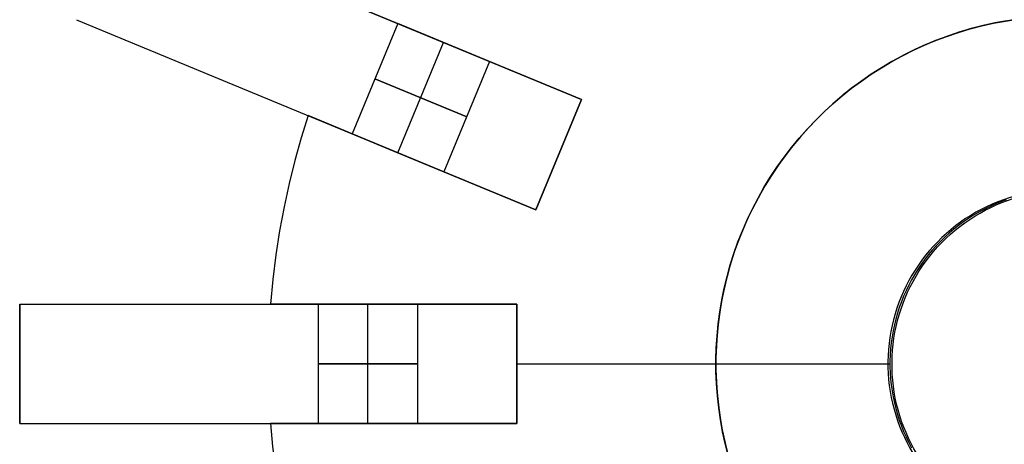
# Model space of a CAD drawing. Header units: millimetres. Extents: x 625 to 835, y -1439 to -1229.
# Tile 5 of 9: x 625 to 724, y -1343 to -1300. Entities that reach past the tile are written whole.
import ezdxf

# ---------------------------------------------------------------- set-up
doc = ezdxf.new("R2010")
doc.units = ezdxf.units.MM

msp = doc.modelspace()

# ---------------------------------------------------------------- linework, layer by layer
at = {"extrusion": (0.382683, 0.92388, 1.73087e-14)}
msp.add_lwpolyline([(-1110.094, 734), (-1109.07, 733.983), (-1108.047, 733.93), (-1107.026, 733.843), (-1106.009, 733.721), (-1104.997, 733.564), (-1103.99, 733.373), (-1102.991, 733.147), (-1102, 732.888), (-1101.019, 732.594), (-1100.048, 732.268), (-1099.088, 731.908), (-1098.142, 731.516), (-1097.209, 731.092), (-1096.292, 730.637), (-1095.391, 730.15), (-1094.506, 729.633), (-1093.64, 729.085), (-1092.794, 728.509), (-1091.967, 727.904), (-1091.161, 727.271), (-1090.378, 726.611), (-1089.617, 725.925), (-1088.881, 725.213), (-1088.169, 724.477), (-1087.483, 723.716), (-1086.823, 722.933), (-1086.19, 722.127), (-1085.585, 721.3), (-1085.009, 720.454), (-1084.461, 719.588), (-1083.944, 718.703), (-1083.457, 717.802), (-1083.002, 716.885), (-1082.578, 715.952), (-1082.186, 715.006), (-1081.826, 714.046), (-1081.5, 713.075), (-1081.206, 712.094), (-1080.947, 711.103), (-1080.721, 710.104), (-1080.53, 709.097), (-1080.373, 708.085), (-1080.251, 707.068), (-1080.164, 706.047), (-1080.111, 705.024), (-1080.094, 704)], dxfattribs=at)
at = {"extrusion": (0.382683, 0.92388, 1.75385e-14)}
msp.add_lwpolyline([(-1080.094, 20), (-1080.111, 18.976), (-1080.164, 17.953), (-1080.251, 16.932), (-1080.373, 15.915), (-1080.53, 14.903), (-1080.721, 13.896), (-1080.947, 12.897), (-1081.206, 11.906), (-1081.5, 10.925), (-1081.826, 9.954), (-1082.186, 8.994), (-1082.578, 8.048), (-1083.002, 7.115), (-1083.457, 6.198), (-1083.944, 5.297), (-1084.461, 4.412), (-1085.009, 3.546), (-1085.585, 2.7), (-1086.19, 1.873), (-1086.823, 1.067), (-1087.483, 0.284), (-1088.169, -0.477), (-1088.881, -1.213), (-1089.617, -1.925), (-1090.378, -2.611), (-1091.161, -3.271), (-1091.967, -3.904), (-1092.794, -4.509), (-1093.64, -5.085), (-1094.506, -5.633), (-1095.391, -6.15), (-1096.292, -6.637), (-1097.209, -7.092), (-1098.142, -7.516), (-1099.088, -7.908), (-1100.048, -8.268), (-1101.019, -8.594), (-1102, -8.888), (-1102.991, -9.147), (-1103.99, -9.373), (-1104.997, -9.564), (-1106.009, -9.721), (-1107.026, -9.843), (-1108.047, -9.93), (-1109.07, -9.983), (-1110.094, -10)], dxfattribs=at)
for points in [[(635.289, -1288.699), (681.483, -1307.833)], [(667.625, -1302.093), (658.594, -1298.352)], [(658.594, -1298.352), (667.625, -1302.093)], [(667.625, -1302.093), (658.594, -1298.352)], [(658.594, -1298.352), (667.625, -1302.093)], [(630.697, -1299.785), (676.891, -1318.92)], [(663.005, -1300.179), (658.413, -1311.266)], [(663.005, -1300.179), (658.413, -1311.266)], [(672.244, -1304.006), (663.005, -1300.179)], [(663.005, -1300.179), (672.244, -1304.006)], [(724.255, -1299.899), (723.06, -1300.119), (721.874, -1300.38), (720.697, -1300.683), (719.532, -1301.026), (718.379, -1301.41), (717.24, -1301.833), (716.117, -1302.295), (715.01, -1302.796), (713.921, -1303.336), (712.852, -1303.913), (711.803, -1304.526), (710.777, -1305.176), (709.773, -1305.86), (708.794, -1306.58), (707.84, -1307.332), (706.913, -1308.118), (706.014, -1308.935), (705.144, -1309.783), (704.304, -1310.66), (703.495, -1311.566), (702.717, -1312.5), (701.973, -1313.46), (701.262, -1314.446), (700.586, -1315.455), (699.945, -1316.487), (699.341, -1317.541), (698.774, -1318.616), (698.244, -1319.709), (697.752, -1320.82), (697.299, -1321.947), (696.886, -1323.09), (696.513, -1324.246), (696.18, -1325.414), (695.887, -1326.593), (695.636, -1327.782), (695.426, -1328.979), (695.258, -1330.182), (695.132, -1331.39), (695.047, -1332.602), (695.005, -1333.816), (695.005, -1335.031), (695.047, -1336.246), (695.132, -1337.458), (695.258, -1338.666), (695.426, -1339.869), (695.636, -1341.066), (695.887, -1342.254), (696.18, -1343.434)], [(663.032, -1313.179), (667.625, -1302.093)], [(663.032, -1313.179), (667.625, -1302.093)], [(681.483, -1307.833), (667.625, -1302.093)], [(667.625, -1302.093), (681.483, -1307.833)], [(681.483, -1307.833), (667.625, -1302.093)], [(667.625, -1302.093), (681.483, -1307.833)], [(672.244, -1304.006), (667.652, -1315.093)], [(672.244, -1304.006), (667.652, -1315.093)], [(660.709, -1305.723), (669.948, -1309.55)], [(669.948, -1309.55), (660.709, -1305.723)], [(676.891, -1318.92), (681.483, -1307.833)], [(681.483, -1307.833), (676.891, -1318.92)], [(681.483, -1307.833), (676.891, -1318.92)], [(681.483, -1307.833), (676.891, -1318.92)], [(676.891, -1318.92), (681.483, -1307.833)], [(654.002, -1309.439), (653.304, -1311.67), (652.665, -1313.945), (652.088, -1316.264), (651.576, -1318.624), (651.13, -1321.023), (650.755, -1323.458), (650.453, -1325.926), (650.225, -1328.424)], [(654.002, -1309.439), (653.304, -1311.67), (652.665, -1313.945), (652.088, -1316.264), (651.576, -1318.624), (651.13, -1321.023), (650.755, -1323.458), (650.453, -1325.926), (650.225, -1328.424)], [(654.002, -1309.439), (653.304, -1311.67), (652.665, -1313.945), (652.088, -1316.264), (651.576, -1318.624), (651.13, -1321.023), (650.755, -1323.458), (650.453, -1325.926), (650.225, -1328.424)], [(654.002, -1309.439), (653.304, -1311.67), (652.665, -1313.945), (652.088, -1316.264), (651.576, -1318.624), (651.13, -1321.023), (650.755, -1323.458), (650.453, -1325.926), (650.225, -1328.424)], [(654.002, -1309.439), (653.304, -1311.67), (652.665, -1313.945), (652.088, -1316.264), (651.576, -1318.624), (651.13, -1321.023), (650.755, -1323.458), (650.453, -1325.926), (650.225, -1328.424)], [(654.002, -1309.439), (653.304, -1311.67), (652.665, -1313.945), (652.088, -1316.264), (651.576, -1318.624), (651.13, -1321.023), (650.755, -1323.458), (650.453, -1325.926), (650.225, -1328.424)], [(654.002, -1309.439), (663.032, -1313.179)], [(663.032, -1313.179), (654.002, -1309.439)], [(654.002, -1309.439), (663.032, -1313.179)], [(663.032, -1313.179), (654.002, -1309.439)], [(658.413, -1311.266), (667.652, -1315.093)], [(667.652, -1315.093), (658.413, -1311.266)], [(663.032, -1313.179), (676.891, -1318.92)], [(676.891, -1318.92), (663.032, -1313.179)], [(663.032, -1313.179), (676.891, -1318.92)], [(676.891, -1318.92), (663.032, -1313.179)], [(724.189, -1317.917), (723.62, -1318.128), (723.058, -1318.36), (722.505, -1318.61), (721.961, -1318.88), (721.426, -1319.168), (720.902, -1319.475), (720.388, -1319.8), (719.887, -1320.142), (719.397, -1320.502), (718.92, -1320.878), (718.457, -1321.271), (718.007, -1321.679), (717.572, -1322.103), (717.152, -1322.542), (716.747, -1322.995), (716.359, -1323.462), (715.986, -1323.942), (715.631, -1324.435), (715.293, -1324.939), (714.973, -1325.456), (714.67, -1325.983), (714.387, -1326.52), (714.122, -1327.066), (713.876, -1327.622), (713.65, -1328.186), (713.443, -1328.757), (713.256, -1329.335), (713.09, -1329.919), (712.944, -1330.509), (712.818, -1331.103), (712.713, -1331.701), (712.629, -1332.303), (712.566, -1332.907), (712.524, -1333.513), (712.503, -1334.12), (712.503, -1334.728), (712.524, -1335.335), (712.566, -1335.941), (712.629, -1336.545), (712.713, -1337.147), (712.818, -1337.745), (712.944, -1338.339), (713.09, -1338.929), (713.256, -1339.513), (713.443, -1340.091), (713.65, -1340.662), (713.876, -1341.226), (714.122, -1341.781), (714.387, -1342.328), (714.67, -1342.865)], [(625, -1328.424), (625, -1340.424)], [(625, -1328.424), (625, -1340.424)], [(625, -1340.424), (625, -1328.424)], [(625, -1328.424), (675, -1328.424)], [(660, -1328.424), (650.225, -1328.424)], [(650.225, -1328.424), (660, -1328.424)], [(660, -1328.424), (650.225, -1328.424)], [(650.225, -1328.424), (660, -1328.424)], [(665, -1328.424), (655, -1328.424)], [(655, -1328.424), (655, -1340.424)], [(655, -1328.424), (655, -1340.424)], [(655, -1328.424), (665, -1328.424)], [(675, -1328.424), (660, -1328.424)], [(660, -1328.424), (675, -1328.424)], [(675, -1328.424), (660, -1328.424)], [(660, -1328.424), (675, -1328.424)], [(660, -1340.424), (660, -1328.424)], [(660, -1340.424), (660, -1328.424)], [(665, -1328.424), (665, -1340.424)], [(665, -1328.424), (665, -1340.424)], [(675, -1340.424), (675, -1328.424)], [(675, -1328.424), (675, -1340.424)], [(675, -1328.424), (675, -1340.424)], [(675, -1328.424), (675, -1340.424)], [(675, -1340.424), (675, -1328.424)], [(655, -1334.424), (665, -1334.424)], [(665, -1334.424), (655, -1334.424)], [(675, -1334.424), (695, -1334.424)], [(675, -1334.424), (712.5, -1334.424)], [(675, -1334.424), (695, -1334.424)], [(675, -1334.424), (712.5, -1334.424)], [(625, -1340.424), (675, -1340.424)], [(650.225, -1340.424), (650.435, -1342.752), (650.715, -1345.099), (651.07, -1347.462), (651.499, -1349.839), (652.006, -1352.225), (652.591, -1354.618), (653.256, -1357.014), (654.002, -1359.409)], [(650.225, -1340.424), (650.435, -1342.752), (650.715, -1345.099), (651.07, -1347.462), (651.499, -1349.839), (652.006, -1352.225), (652.591, -1354.618), (653.256, -1357.014), (654.002, -1359.409)], [(650.225, -1340.424), (660, -1340.424)], [(660, -1340.424), (650.225, -1340.424)], [(650.225, -1340.424), (650.435, -1342.752), (650.715, -1345.099), (651.07, -1347.462), (651.499, -1349.839), (652.006, -1352.225), (652.591, -1354.618), (653.256, -1357.014), (654.002, -1359.409)], [(650.225, -1340.424), (650.435, -1342.752), (650.715, -1345.099), (651.07, -1347.462), (651.499, -1349.839), (652.006, -1352.225), (652.591, -1354.618), (653.256, -1357.014), (654.002, -1359.409)], [(650.225, -1340.424), (660, -1340.424)], [(660, -1340.424), (650.225, -1340.424)], [(650.225, -1340.424), (650.435, -1342.752), (650.715, -1345.099), (651.07, -1347.462), (651.499, -1349.839), (652.006, -1352.225), (652.591, -1354.618), (653.256, -1357.014), (654.002, -1359.409)], [(650.225, -1340.424), (650.435, -1342.752), (650.715, -1345.099), (651.07, -1347.462), (651.499, -1349.839), (652.006, -1352.225), (652.591, -1354.618), (653.256, -1357.014), (654.002, -1359.409)], [(655, -1340.424), (665, -1340.424)], [(665, -1340.424), (655, -1340.424)], [(660, -1340.424), (675, -1340.424)], [(675, -1340.424), (660, -1340.424)], [(660, -1340.424), (675, -1340.424)], [(675, -1340.424), (660, -1340.424)]]:
    msp.add_lwpolyline(points)
at = {"extrusion": (0.382683, 0.92388, -3.1259e-15)}
msp.add_lwpolyline([(-1080.094, 704), (-1080.111, 705.024), (-1080.164, 706.047), (-1080.251, 707.068), (-1080.373, 708.085), (-1080.53, 709.097), (-1080.721, 710.104), (-1080.947, 711.103), (-1081.206, 712.094), (-1081.5, 713.075), (-1081.826, 714.046), (-1082.186, 715.006), (-1082.578, 715.952), (-1083.002, 716.885), (-1083.457, 717.802), (-1083.944, 718.703), (-1084.461, 719.588), (-1085.009, 720.454), (-1085.585, 721.3), (-1086.19, 722.127), (-1086.823, 722.933), (-1087.483, 723.716), (-1088.169, 724.477), (-1088.881, 725.213), (-1089.617, 725.925), (-1090.378, 726.611), (-1091.161, 727.271), (-1091.967, 727.904), (-1092.794, 728.509), (-1093.64, 729.085), (-1094.506, 729.633), (-1095.391, 730.15), (-1096.292, 730.637), (-1097.209, 731.092), (-1098.142, 731.516), (-1099.088, 731.908), (-1100.048, 732.268), (-1101.019, 732.594), (-1102, 732.888), (-1102.991, 733.147), (-1103.99, 733.373), (-1104.997, 733.564), (-1106.009, 733.721), (-1107.026, 733.843), (-1108.047, 733.93), (-1109.07, 733.983), (-1110.094, 734)], dxfattribs=at)
at = {"extrusion": (0.382683, 0.92388, 4.55105e-15)}
msp.add_lwpolyline([(-1110.094, -10), (-1109.07, -9.983), (-1108.047, -9.93), (-1107.026, -9.843), (-1106.009, -9.721), (-1104.997, -9.564), (-1103.99, -9.373), (-1102.991, -9.147), (-1102, -8.888), (-1101.019, -8.594), (-1100.048, -8.268), (-1099.088, -7.908), (-1098.142, -7.516), (-1097.209, -7.092), (-1096.292, -6.637), (-1095.391, -6.15), (-1094.506, -5.633), (-1093.64, -5.085), (-1092.794, -4.509), (-1091.967, -3.904), (-1091.161, -3.271), (-1090.378, -2.611), (-1089.617, -1.925), (-1088.881, -1.213), (-1088.169, -0.477), (-1087.483, 0.284), (-1086.823, 1.067), (-1086.19, 1.873), (-1085.585, 2.7), (-1085.009, 3.546), (-1084.461, 4.412), (-1083.944, 5.297), (-1083.457, 6.198), (-1083.002, 7.115), (-1082.578, 8.048), (-1082.186, 8.994), (-1081.826, 9.954), (-1081.5, 10.925), (-1081.206, 11.906), (-1080.947, 12.897), (-1080.721, 13.896), (-1080.53, 14.903), (-1080.373, 15.915), (-1080.251, 16.932), (-1080.164, 17.953), (-1080.111, 18.976), (-1080.094, 20)], dxfattribs=at)
at = {"extrusion": (0.382683, 0.92388, -7.62727e-15)}
msp.add_lwpolyline([(-1080.094, 704), (-1080.111, 705.024), (-1080.164, 706.047), (-1080.251, 707.068), (-1080.373, 708.085), (-1080.53, 709.097), (-1080.721, 710.104), (-1080.947, 711.103), (-1081.206, 712.094), (-1081.5, 713.075), (-1081.826, 714.046), (-1082.186, 715.006), (-1082.578, 715.952), (-1083.002, 716.885), (-1083.457, 717.802), (-1083.944, 718.703), (-1084.461, 719.588), (-1085.009, 720.454), (-1085.585, 721.3), (-1086.19, 722.127), (-1086.823, 722.933), (-1087.483, 723.716), (-1088.169, 724.477), (-1088.881, 725.213), (-1089.617, 725.925), (-1090.378, 726.611), (-1091.161, 727.271), (-1091.967, 727.904), (-1092.794, 728.509), (-1093.64, 729.085), (-1094.506, 729.633), (-1095.391, 730.15), (-1096.292, 730.637), (-1097.209, 731.092), (-1098.142, 731.516), (-1099.088, 731.908), (-1100.048, 732.268), (-1101.019, 732.594), (-1102, 732.888), (-1102.991, 733.147), (-1103.99, 733.373), (-1104.997, 733.564), (-1106.009, 733.721), (-1107.026, 733.843), (-1108.047, 733.93), (-1109.07, 733.983), (-1110.094, 734)], dxfattribs=at)
at = {"extrusion": (0.382683, 0.92388, 8.07415e-15)}
msp.add_lwpolyline([(-1110.094, -10), (-1109.07, -9.983), (-1108.047, -9.93), (-1107.026, -9.843), (-1106.009, -9.721), (-1104.997, -9.564), (-1103.99, -9.373), (-1102.991, -9.147), (-1102, -8.888), (-1101.019, -8.594), (-1100.048, -8.268), (-1099.088, -7.908), (-1098.142, -7.516), (-1097.209, -7.092), (-1096.292, -6.637), (-1095.391, -6.15), (-1094.506, -5.633), (-1093.64, -5.085), (-1092.794, -4.509), (-1091.967, -3.904), (-1091.161, -3.271), (-1090.378, -2.611), (-1089.617, -1.925), (-1088.881, -1.213), (-1088.169, -0.477), (-1087.483, 0.284), (-1086.823, 1.067), (-1086.19, 1.873), (-1085.585, 2.7), (-1085.009, 3.546), (-1084.461, 4.412), (-1083.944, 5.297), (-1083.457, 6.198), (-1083.002, 7.115), (-1082.578, 8.048), (-1082.186, 8.994), (-1081.826, 9.954), (-1081.5, 10.925), (-1081.206, 11.906), (-1080.947, 12.897), (-1080.721, 13.896), (-1080.53, 14.903), (-1080.373, 15.915), (-1080.251, 16.932), (-1080.164, 17.953), (-1080.111, 18.976), (-1080.094, 20)], dxfattribs=at)
at = {"extrusion": (0.000142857, -2.84161e-05, 1)}
for points in [[(765, -1334.424), (764.979, -1333.206), (764.915, -1331.99), (764.809, -1330.777), (764.662, -1329.568), (764.472, -1328.365), (764.24, -1327.17), (763.967, -1325.983), (763.653, -1324.806), (763.298, -1323.641), (762.902, -1322.49), (762.467, -1321.352), (761.993, -1320.231), (761.48, -1319.126), (760.929, -1318.04), (760.34, -1316.974), (759.714, -1315.929), (759.053, -1314.907), (758.356, -1313.908), (757.626, -1312.934), (756.861, -1311.986), (756.064, -1311.065), (755.236, -1310.172), (754.377, -1309.309), (753.488, -1308.476), (752.572, -1307.675), (751.627, -1306.906), (750.657, -1306.17), (749.661, -1305.468), (748.642, -1304.802), (747.6, -1304.171), (746.537, -1303.577), (745.454, -1303.021), (744.352, -1302.502), (743.233, -1302.022), (742.098, -1301.581), (740.948, -1301.18), (739.785, -1300.819), (738.61, -1300.499), (737.424, -1300.22), (736.23, -1299.983), (735.028, -1299.787), (733.82, -1299.633), (732.607, -1299.521), (731.391, -1299.452), (730.174, -1299.424), (728.956, -1299.439), (727.74, -1299.497), (726.526, -1299.597), (725.317, -1299.739), (724.113, -1299.923), (722.916, -1300.148), (721.728, -1300.415), (720.55, -1300.724), (719.383, -1301.073), (718.229, -1301.463), (717.09, -1301.892), (715.966, -1302.361), (714.859, -1302.868), (713.77, -1303.414), (712.701, -1303.998), (711.653, -1304.618), (710.627, -1305.274), (709.625, -1305.966), (708.647, -1306.692), (707.696, -1307.452), (706.771, -1308.244), (705.874, -1309.068), (705.006, -1309.922), (704.169, -1310.807), (703.363, -1311.72), (702.589, -1312.66), (701.849, -1313.627), (701.142, -1314.619), (700.471, -1315.635), (699.835, -1316.673), (699.236, -1317.734), (698.674, -1318.814), (698.15, -1319.913), (697.664, -1321.03)], [(697.664, -1321.03), (697.22, -1322.158), (696.814, -1323.301), (696.449, -1324.458), (696.124, -1325.626), (695.839, -1326.805), (695.596, -1327.993), (695.394, -1329.188), (695.233, -1330.39), (695.114, -1331.597), (695.037, -1332.807), (695.002, -1334.02), (695.009, -1335.232), (695.058, -1336.444), (695.149, -1337.653), (695.282, -1338.859), (695.457, -1340.059), (695.673, -1341.252), (695.93, -1342.437), (696.228, -1343.613), (696.566, -1344.777), (696.945, -1345.929), (697.363, -1347.067), (697.821, -1348.19), (698.317, -1349.297), (698.852, -1350.386), (699.423, -1351.455), (700.032, -1352.504), (700.676, -1353.531), (701.355, -1354.536), (702.069, -1355.516), (702.817, -1356.471), (703.597, -1357.4), (704.409, -1358.3), (705.251, -1359.173), (706.123, -1360.015), (707.024, -1360.827), (707.953, -1361.607), (708.908, -1362.355), (709.888, -1363.068), (710.892, -1363.748), (711.92, -1364.392), (712.969, -1365.001), (714.038, -1365.572), (715.127, -1366.107), (716.233, -1366.603), (717.357, -1367.06), (718.495, -1367.479), (719.647, -1367.858), (720.811, -1368.196), (721.987, -1368.494), (723.172, -1368.751), (724.365, -1368.967), (725.565, -1369.142), (726.771, -1369.275), (727.98, -1369.366), (729.192, -1369.415), (730.404, -1369.422), (731.616, -1369.387), (732.827, -1369.31), (734.034, -1369.191), (735.236, -1369.03), (736.431, -1368.828), (737.619, -1368.585), (738.798, -1368.3), (739.966, -1367.975), (741.123, -1367.61), (742.266, -1367.204), (743.394, -1366.76), (744.506, -1366.276), (745.601, -1365.755), (746.677, -1365.195), (747.733, -1364.599), (748.768, -1363.967), (749.78, -1363.299), (750.768, -1362.596), (751.732, -1361.86), (752.669, -1361.091), (753.579, -1360.289), (754.461, -1359.457), (755.314, -1358.594), (756.136, -1357.703), (756.927, -1356.784), (757.685, -1355.837), (758.41, -1354.865), (759.101, -1353.869), (759.758, -1352.849), (760.378, -1351.807), (760.962, -1350.744), (761.509, -1349.662), (762.018, -1348.561), (762.488, -1347.443), (762.92, -1346.31), (763.312, -1345.163), (763.664, -1344.002), (763.976, -1342.83), (764.246, -1341.648), (764.476, -1340.457), (764.664, -1339.259), (764.811, -1338.056), (764.916, -1336.847), (764.979, -1335.636), (765, -1334.424)]]:
    msp.add_lwpolyline(points, dxfattribs=at)
at = {"extrusion": (-0.000142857, 2.84161e-05, 1)}
for points in [[(697.666, -1321.03), (698.151, -1319.914), (698.676, -1318.814), (699.238, -1317.734), (699.837, -1316.674), (700.473, -1315.635), (701.144, -1314.619), (701.851, -1313.627), (702.591, -1312.66), (703.365, -1311.72), (704.171, -1310.807), (705.008, -1309.923), (705.876, -1309.068), (706.772, -1308.244), (707.697, -1307.452), (708.649, -1306.692), (709.627, -1305.966), (710.629, -1305.275), (711.655, -1304.618), (712.703, -1303.998), (713.772, -1303.415), (714.861, -1302.869), (715.968, -1302.361), (717.091, -1301.892), (718.231, -1301.463), (719.385, -1301.073), (720.552, -1300.724), (721.73, -1300.416), (722.918, -1300.149), (724.114, -1299.923), (725.318, -1299.739), (726.528, -1299.597), (727.742, -1299.497), (728.958, -1299.44), (730.176, -1299.425), (731.393, -1299.452), (732.609, -1299.522), (733.822, -1299.633), (735.03, -1299.787), (736.232, -1299.983), (737.426, -1300.221), (738.611, -1300.5), (739.786, -1300.82), (740.95, -1301.181), (742.099, -1301.582), (743.235, -1302.022), (744.354, -1302.502), (745.456, -1303.021), (746.539, -1303.578), (747.602, -1304.172), (748.644, -1304.802), (749.663, -1305.469), (750.659, -1306.17), (751.629, -1306.906), (752.573, -1307.675), (753.49, -1308.476), (754.379, -1309.309), (755.238, -1310.172), (756.066, -1311.065), (756.863, -1311.986), (757.627, -1312.934), (758.358, -1313.908), (759.055, -1314.907), (759.716, -1315.93), (760.342, -1316.975), (760.93, -1318.041), (761.481, -1319.126), (761.995, -1320.231), (762.469, -1321.352), (762.904, -1322.49), (763.299, -1323.642), (763.654, -1324.807), (763.969, -1325.983), (764.242, -1327.17), (764.473, -1328.366), (764.663, -1329.569), (764.811, -1330.777), (764.917, -1331.99), (764.981, -1333.207), (765.002, -1334.424)], [(765.002, -1334.424), (764.981, -1335.637), (764.918, -1336.848), (764.813, -1338.056), (764.666, -1339.26), (764.478, -1340.458), (764.248, -1341.648), (763.977, -1342.83), (763.666, -1344.002), (763.314, -1345.163), (762.922, -1346.311), (762.49, -1347.444), (762.019, -1348.561), (761.511, -1349.662), (760.964, -1350.745), (760.38, -1351.807), (759.759, -1352.849), (759.103, -1353.869), (758.412, -1354.866), (757.687, -1355.838), (756.928, -1356.784), (756.138, -1357.703), (755.315, -1358.595), (754.463, -1359.457), (753.581, -1360.29), (752.671, -1361.091), (751.733, -1361.86), (750.77, -1362.597), (749.781, -1363.299), (748.769, -1363.967), (747.735, -1364.6), (746.679, -1365.196), (745.603, -1365.755), (744.508, -1366.277), (743.396, -1366.76), (742.267, -1367.205), (741.124, -1367.61), (739.968, -1367.975), (738.8, -1368.3), (737.621, -1368.585), (736.433, -1368.828), (735.237, -1369.03), (734.035, -1369.191), (732.828, -1369.31), (731.618, -1369.387), (730.406, -1369.422), (729.193, -1369.415), (727.982, -1369.366), (726.772, -1369.275), (725.567, -1369.142), (724.367, -1368.968), (723.174, -1368.752), (721.988, -1368.495), (720.813, -1368.197), (719.648, -1367.858), (718.496, -1367.479), (717.358, -1367.061), (716.235, -1366.603), (715.129, -1366.107), (714.04, -1365.573), (712.971, -1365.001), (711.922, -1364.393), (710.894, -1363.748), (709.89, -1363.069), (708.909, -1362.355), (707.955, -1361.607), (707.026, -1360.827), (706.125, -1360.016), (705.253, -1359.173), (704.41, -1358.301), (703.599, -1357.4), (702.819, -1356.471), (702.071, -1355.516), (701.357, -1354.536), (700.678, -1353.532), (700.033, -1352.504), (699.425, -1351.455), (698.853, -1350.386), (698.319, -1349.297), (697.823, -1348.191), (697.365, -1347.068), (696.947, -1345.93), (696.568, -1344.777), (696.229, -1343.613), (695.931, -1342.438), (695.674, -1341.252), (695.458, -1340.059), (695.284, -1338.859), (695.151, -1337.654), (695.06, -1336.444), (695.011, -1335.233), (695.004, -1334.02), (695.039, -1332.808), (695.116, -1331.598), (695.235, -1330.391), (695.396, -1329.189), (695.598, -1327.993), (695.841, -1326.805), (696.126, -1325.626), (696.451, -1324.458), (696.816, -1323.302), (697.221, -1322.159), (697.666, -1321.03)]]:
    msp.add_lwpolyline(points, dxfattribs=at)
at = {"extrusion": (0.382683, 0.92388, -2.71978e-14)}
msp.add_lwpolyline([(-1130.094, 724), (-1130.088, 724.341), (-1130.071, 724.682), (-1130.042, 725.023), (-1130.001, 725.362), (-1129.949, 725.699), (-1129.885, 726.035), (-1129.81, 726.368), (-1129.723, 726.698), (-1129.625, 727.025), (-1129.517, 727.349), (-1129.397, 727.669), (-1129.266, 727.984), (-1129.125, 728.295), (-1128.973, 728.601), (-1128.811, 728.901), (-1128.638, 729.196), (-1128.456, 729.485), (-1128.264, 729.767), (-1128.062, 730.042), (-1127.851, 730.311), (-1127.631, 730.572), (-1127.402, 730.826), (-1127.165, 731.071), (-1126.92, 731.308), (-1126.666, 731.537), (-1126.405, 731.757), (-1126.136, 731.968), (-1125.861, 732.17), (-1125.579, 732.362), (-1125.29, 732.544), (-1124.995, 732.717), (-1124.695, 732.879), (-1124.389, 733.031), (-1124.078, 733.172), (-1123.763, 733.303), (-1123.443, 733.423), (-1123.119, 733.531), (-1122.792, 733.629), (-1122.462, 733.716), (-1122.129, 733.791), (-1121.793, 733.855), (-1121.456, 733.907), (-1121.117, 733.948), (-1120.776, 733.977), (-1120.435, 733.994), (-1120.094, 734)], dxfattribs=at)
at = {"extrusion": (0.382683, 0.92388, 2.71978e-14)}
msp.add_lwpolyline([(-1130.094, 0), (-1130.088, -0.341), (-1130.071, -0.682), (-1130.042, -1.023), (-1130.001, -1.362), (-1129.949, -1.699), (-1129.885, -2.035), (-1129.81, -2.368), (-1129.723, -2.698), (-1129.625, -3.025), (-1129.517, -3.349), (-1129.397, -3.669), (-1129.266, -3.984), (-1129.125, -4.295), (-1128.973, -4.601), (-1128.811, -4.901), (-1128.638, -5.196), (-1128.456, -5.485), (-1128.264, -5.767), (-1128.062, -6.042), (-1127.851, -6.311), (-1127.631, -6.572), (-1127.402, -6.826), (-1127.165, -7.071), (-1126.92, -7.308), (-1126.666, -7.537), (-1126.405, -7.757), (-1126.136, -7.968), (-1125.861, -8.17), (-1125.579, -8.362), (-1125.29, -8.544), (-1124.995, -8.717), (-1124.695, -8.879), (-1124.389, -9.031), (-1124.078, -9.172), (-1123.763, -9.303), (-1123.443, -9.423), (-1123.119, -9.531), (-1122.792, -9.629), (-1122.462, -9.716), (-1122.129, -9.791), (-1121.793, -9.855), (-1121.456, -9.907), (-1121.117, -9.948), (-1120.776, -9.977), (-1120.435, -9.994), (-1120.094, -10)], dxfattribs=at)
msp.add_lwpolyline([(-1130.094, 0), (-1130.088, -0.341), (-1130.071, -0.682), (-1130.042, -1.023), (-1130.001, -1.362), (-1129.949, -1.699), (-1129.885, -2.035), (-1129.81, -2.368), (-1129.723, -2.698), (-1129.625, -3.025), (-1129.517, -3.349), (-1129.397, -3.669), (-1129.266, -3.984), (-1129.125, -4.295), (-1128.973, -4.601), (-1128.811, -4.901), (-1128.638, -5.196), (-1128.456, -5.485), (-1128.264, -5.767), (-1128.062, -6.042), (-1127.851, -6.311), (-1127.631, -6.572), (-1127.402, -6.826), (-1127.165, -7.071), (-1126.92, -7.308), (-1126.666, -7.537), (-1126.405, -7.757), (-1126.136, -7.968), (-1125.861, -8.17), (-1125.579, -8.362), (-1125.29, -8.544), (-1124.995, -8.717), (-1124.695, -8.879), (-1124.389, -9.031), (-1124.078, -9.172), (-1123.763, -9.303), (-1123.443, -9.423), (-1123.119, -9.531), (-1122.792, -9.629), (-1122.462, -9.716), (-1122.129, -9.791), (-1121.793, -9.855), (-1121.456, -9.907), (-1121.117, -9.948), (-1120.776, -9.977), (-1120.435, -9.994), (-1120.094, -10)], dxfattribs=at)
at = {"extrusion": (1, 0, 0)}
for points in [[(-1307.833, 12), (-1307.833, 712)], [(-1309.353, 733.58), (-1309.353, -9.58)], [(-1309.439, 0), (-1309.439, 12)], [(-1309.439, 712), (-1309.439, 724)], [(-1313.376, 712), (-1313.376, 12)], [(-1318.92, 712), (-1318.92, 12)], [(-1328.424, 704), (-1328.424, 20)], [(-1328.424, 733.58), (-1328.424, -9.58)], [(-1328.424, 0), (-1328.424, 12)], [(-1328.424, 712), (-1328.424, 724)], [(-1328.424, 12), (-1328.424, 712)], [(-1334.424, 20), (-1334.424, 704)], [(-1334.424, 712), (-1334.424, 12)], [(-1334.424, -0.01), (-1334.424, 12.01)], [(-1334.424, 711.99), (-1334.424, 724.01)], [(-1340.424, 20), (-1340.424, 704)], [(-1340.424, 733.58), (-1340.424, -9.58)], [(-1340.424, 0), (-1340.424, 12)], [(-1340.424, 712), (-1340.424, 724)], [(-1340.424, 712), (-1340.424, 12)]]:
    msp.add_lwpolyline(points, dxfattribs=at)
at = {"extrusion": (0.382683, 0.92388, -1.97624e-14)}
msp.add_lwpolyline([(-1120.094, 734), (-1120.435, 733.994), (-1120.776, 733.977), (-1121.117, 733.948), (-1121.456, 733.907), (-1121.793, 733.855), (-1122.129, 733.791), (-1122.462, 733.716), (-1122.792, 733.629), (-1123.119, 733.531), (-1123.443, 733.423), (-1123.763, 733.303), (-1124.078, 733.172), (-1124.389, 733.031), (-1124.695, 732.879), (-1124.995, 732.717), (-1125.29, 732.544), (-1125.579, 732.362), (-1125.861, 732.17), (-1126.136, 731.968), (-1126.405, 731.757), (-1126.666, 731.537), (-1126.92, 731.308), (-1127.165, 731.071), (-1127.402, 730.826), (-1127.631, 730.572), (-1127.851, 730.311), (-1128.062, 730.042), (-1128.264, 729.767), (-1128.456, 729.485), (-1128.638, 729.196), (-1128.811, 728.901), (-1128.973, 728.601), (-1129.125, 728.295), (-1129.266, 727.984), (-1129.397, 727.669), (-1129.517, 727.349), (-1129.625, 727.025), (-1129.723, 726.698), (-1129.81, 726.368), (-1129.885, 726.035), (-1129.949, 725.699), (-1130.001, 725.362), (-1130.042, 725.023), (-1130.071, 724.682), (-1130.088, 724.341), (-1130.094, 724)], dxfattribs=at)
at = {"extrusion": (0.382683, 0.92388, 1.23374e-14)}
msp.add_lwpolyline([(-1130.094, 0), (-1130.088, -0.341), (-1130.071, -0.682), (-1130.042, -1.023), (-1130.001, -1.362), (-1129.949, -1.699), (-1129.885, -2.035), (-1129.81, -2.368), (-1129.723, -2.698), (-1129.625, -3.025), (-1129.517, -3.349), (-1129.397, -3.669), (-1129.266, -3.984), (-1129.125, -4.295), (-1128.973, -4.601), (-1128.811, -4.901), (-1128.638, -5.196), (-1128.456, -5.485), (-1128.264, -5.767), (-1128.062, -6.042), (-1127.851, -6.311), (-1127.631, -6.572), (-1127.402, -6.826), (-1127.165, -7.071), (-1126.92, -7.308), (-1126.666, -7.537), (-1126.405, -7.757), (-1126.136, -7.968), (-1125.861, -8.17), (-1125.579, -8.362), (-1125.29, -8.544), (-1124.995, -8.717), (-1124.695, -8.879), (-1124.389, -9.031), (-1124.078, -9.172), (-1123.763, -9.303), (-1123.443, -9.423), (-1123.119, -9.531), (-1122.792, -9.629), (-1122.462, -9.716), (-1122.129, -9.791), (-1121.793, -9.855), (-1121.456, -9.907), (-1121.117, -9.948), (-1120.776, -9.977), (-1120.435, -9.994), (-1120.094, -10)], dxfattribs=at)
at = {"extrusion": (0.382683, 0.92388, -3.1319e-15)}
msp.add_lwpolyline([(-1120.094, 734), (-1120.435, 733.994), (-1120.776, 733.977), (-1121.117, 733.948), (-1121.456, 733.907), (-1121.793, 733.855), (-1122.129, 733.791), (-1122.462, 733.716), (-1122.792, 733.629), (-1123.119, 733.531), (-1123.443, 733.423), (-1123.763, 733.303), (-1124.078, 733.172), (-1124.389, 733.031), (-1124.695, 732.879), (-1124.995, 732.717), (-1125.29, 732.544), (-1125.579, 732.362), (-1125.861, 732.17), (-1126.136, 731.968), (-1126.405, 731.757), (-1126.666, 731.537), (-1126.92, 731.308), (-1127.165, 731.071), (-1127.402, 730.826), (-1127.631, 730.572), (-1127.851, 730.311), (-1128.062, 730.042), (-1128.264, 729.767), (-1128.456, 729.485), (-1128.638, 729.196), (-1128.811, 728.901), (-1128.973, 728.601), (-1129.125, 728.295), (-1129.266, 727.984), (-1129.397, 727.669), (-1129.517, 727.349), (-1129.625, 727.025), (-1129.723, 726.698), (-1129.81, 726.368), (-1129.885, 726.035), (-1129.949, 725.699), (-1130.001, 725.362), (-1130.042, 725.023), (-1130.071, 724.682), (-1130.088, 724.341), (-1130.094, 724)], dxfattribs=at)
at = {"extrusion": (0.000285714, -5.68321e-05, 1)}
for points in [[(747.297, -1334.383), (747.286, -1333.775), (747.254, -1333.167), (747.201, -1332.56), (747.127, -1331.956), (747.032, -1331.354), (746.917, -1330.756), (746.78, -1330.163), (746.623, -1329.575), (746.445, -1328.992), (746.248, -1328.416), (746.03, -1327.848), (745.793, -1327.287), (745.536, -1326.735), (745.261, -1326.192), (744.966, -1325.659), (744.654, -1325.136), (744.323, -1324.625), (743.975, -1324.125), (743.609, -1323.638), (743.227, -1323.164), (742.829, -1322.704), (742.414, -1322.258), (741.985, -1321.826), (741.541, -1321.41), (741.082, -1321.009), (740.61, -1320.624), (740.125, -1320.256), (739.627, -1319.906), (739.118, -1319.572), (738.597, -1319.257), (738.065, -1318.96), (737.524, -1318.682), (736.973, -1318.422), (736.413, -1318.182), (735.845, -1317.962), (735.27, -1317.762), (734.689, -1317.581), (734.101, -1317.421), (733.509, -1317.282), (732.912, -1317.163), (732.311, -1317.065), (731.707, -1316.988), (731.1, -1316.932), (730.492, -1316.897), (729.884, -1316.884), (729.275, -1316.891), (728.666, -1316.92), (728.06, -1316.97), (727.455, -1317.041), (726.853, -1317.133), (726.255, -1317.246), (725.661, -1317.379), (725.071, -1317.533), (724.488, -1317.708), (723.911, -1317.903), (723.341, -1318.117), (722.779, -1318.352), (722.226, -1318.606), (721.682, -1318.879), (721.147, -1319.17), (720.623, -1319.48), (720.11, -1319.809), (719.609, -1320.154), (719.12, -1320.517), (718.644, -1320.897), (718.182, -1321.293), (717.734, -1321.705), (717.3, -1322.133), (716.881, -1322.575), (716.478, -1323.031), (716.091, -1323.502), (715.721, -1323.985), (715.368, -1324.481), (715.032, -1324.989), (714.714, -1325.508), (714.414, -1326.038), (714.133, -1326.578), (713.871, -1327.128), (713.629, -1327.686)], [(713.629, -1327.686), (713.406, -1328.251), (713.204, -1328.822), (713.021, -1329.4), (712.858, -1329.984), (712.716, -1330.574), (712.595, -1331.168), (712.493, -1331.766), (712.413, -1332.367), (712.354, -1332.97), (712.315, -1333.575), (712.298, -1334.181), (712.301, -1334.788), (712.326, -1335.394), (712.371, -1335.998), (712.438, -1336.601), (712.525, -1337.201), (712.633, -1337.798), (712.761, -1338.39), (712.91, -1338.978), (713.08, -1339.56), (713.269, -1340.136), (713.478, -1340.705), (713.707, -1341.267), (713.955, -1341.82), (714.222, -1342.364), (714.508, -1342.899), (714.812, -1343.424), (715.135, -1343.937), (715.474, -1344.439), (715.831, -1344.93), (716.205, -1345.407), (716.595, -1345.871), (717.001, -1346.322), (717.422, -1346.758), (717.858, -1347.179), (718.309, -1347.585), (718.773, -1347.975), (719.25, -1348.349), (719.741, -1348.706), (720.243, -1349.045), (720.756, -1349.368), (721.281, -1349.672), (721.816, -1349.958), (722.36, -1350.225), (722.913, -1350.473), (723.475, -1350.702), (724.044, -1350.911), (724.62, -1351.1), (725.202, -1351.27), (725.79, -1351.419), (726.382, -1351.547), (726.979, -1351.655), (727.579, -1351.742), (728.182, -1351.809), (728.786, -1351.854), (729.392, -1351.879), (729.999, -1351.882), (730.605, -1351.865), (731.21, -1351.826), (731.813, -1351.767), (732.414, -1351.687), (733.012, -1351.585), (733.606, -1351.464), (734.196, -1351.322), (734.78, -1351.159), (735.358, -1350.976), (735.929, -1350.774), (736.494, -1350.551), (737.05, -1350.31), (737.597, -1350.049), (738.135, -1349.769), (738.663, -1349.471), (739.18, -1349.155), (739.686, -1348.821), (740.181, -1348.47), (740.662, -1348.101), (741.131, -1347.717), (741.586, -1347.316), (742.027, -1346.9), (742.453, -1346.469), (742.865, -1346.023), (743.26, -1345.563), (743.639, -1345.09), (744.002, -1344.604), (744.347, -1344.106), (744.675, -1343.596), (744.986, -1343.075), (745.278, -1342.544), (745.551, -1342.002), (745.805, -1341.452), (746.041, -1340.893), (746.256, -1340.327), (746.452, -1339.753), (746.628, -1339.173), (746.784, -1338.587), (746.92, -1337.996), (747.035, -1337.4), (747.129, -1336.801), (747.202, -1336.199), (747.255, -1335.595), (747.286, -1334.99), (747.297, -1334.383)]]:
    msp.add_lwpolyline(points, dxfattribs=at)
at = {"extrusion": (-0.000285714, 5.68321e-05, 1)}
for points in [[(714.039, -1327.768), (714.282, -1327.21), (714.544, -1326.66), (714.825, -1326.12), (715.124, -1325.59), (715.442, -1325.07), (715.778, -1324.563), (716.131, -1324.067), (716.502, -1323.583), (716.888, -1323.113), (717.291, -1322.656), (717.71, -1322.214), (718.144, -1321.787), (718.592, -1321.375), (719.055, -1320.979), (719.531, -1320.599), (720.019, -1320.236), (720.521, -1319.89), (721.033, -1319.562), (721.557, -1319.252), (722.092, -1318.96), (722.636, -1318.687), (723.19, -1318.434), (723.752, -1318.199), (724.321, -1317.984), (724.898, -1317.79), (725.482, -1317.615), (726.071, -1317.461), (726.665, -1317.327), (727.263, -1317.214), (727.865, -1317.122), (728.47, -1317.051), (729.077, -1317.002), (729.685, -1316.973), (730.294, -1316.965), (730.903, -1316.979), (731.51, -1317.014), (732.117, -1317.07), (732.721, -1317.147), (733.322, -1317.245), (733.919, -1317.363), (734.512, -1317.503), (735.099, -1317.663), (735.681, -1317.843), (736.256, -1318.044), (736.823, -1318.264), (737.383, -1318.504), (737.934, -1318.763), (738.475, -1319.042), (739.007, -1319.339), (739.528, -1319.654), (740.038, -1319.987), (740.535, -1320.338), (741.02, -1320.706), (741.493, -1321.09), (741.951, -1321.491), (742.395, -1321.908), (742.825, -1322.339), (743.239, -1322.785), (743.637, -1323.246), (744.02, -1323.72), (744.385, -1324.207), (744.733, -1324.706), (745.064, -1325.218), (745.377, -1325.74), (745.671, -1326.273), (745.947, -1326.816), (746.203, -1327.368), (746.441, -1327.929), (746.658, -1328.498), (746.856, -1329.074), (747.033, -1329.656), (747.19, -1330.245), (747.327, -1330.838), (747.443, -1331.436), (747.538, -1332.037), (747.612, -1332.642), (747.664, -1333.248), (747.696, -1333.856), (747.707, -1334.465)], [(747.707, -1334.465), (747.696, -1335.071), (747.665, -1335.677), (747.612, -1336.281), (747.539, -1336.883), (747.445, -1337.482), (747.33, -1338.077), (747.195, -1338.668), (747.039, -1339.254), (746.863, -1339.834), (746.667, -1340.408), (746.451, -1340.975), (746.216, -1341.534), (745.961, -1342.084), (745.688, -1342.625), (745.396, -1343.157), (745.086, -1343.678), (744.758, -1344.188), (744.412, -1344.686), (744.049, -1345.172), (743.67, -1345.645), (743.275, -1346.105), (742.864, -1346.55), (742.437, -1346.982), (741.997, -1347.398), (741.541, -1347.798), (741.073, -1348.183), (740.591, -1348.551), (740.097, -1348.903), (739.591, -1349.236), (739.073, -1349.553), (738.545, -1349.851), (738.007, -1350.13), (737.46, -1350.391), (736.904, -1350.633), (736.34, -1350.855), (735.768, -1351.058), (735.19, -1351.241), (734.606, -1351.403), (734.016, -1351.545), (733.422, -1351.667), (732.825, -1351.768), (732.224, -1351.848), (731.62, -1351.908), (731.015, -1351.946), (730.409, -1351.964), (729.803, -1351.96), (729.197, -1351.936), (728.592, -1351.89), (727.989, -1351.824), (727.389, -1351.737), (726.793, -1351.629), (726.2, -1351.5), (725.612, -1351.351), (725.03, -1351.182), (724.454, -1350.993), (723.885, -1350.783), (723.324, -1350.555), (722.77, -1350.306), (722.226, -1350.039), (721.691, -1349.753), (721.167, -1349.449), (720.653, -1349.127), (720.151, -1348.787), (719.661, -1348.43), (719.183, -1348.057), (718.719, -1347.667), (718.269, -1347.261), (717.832, -1346.839), (717.411, -1346.403), (717.005, -1345.953), (716.615, -1345.489), (716.242, -1345.011), (715.885, -1344.521), (715.545, -1344.019), (715.223, -1343.505), (714.918, -1342.981), (714.633, -1342.446), (714.365, -1341.902), (714.117, -1341.348), (713.889, -1340.787), (713.679, -1340.218), (713.49, -1339.642), (713.321, -1339.059), (713.172, -1338.472), (713.043, -1337.879), (712.935, -1337.282), (712.848, -1336.682), (712.781, -1336.08), (712.736, -1335.475), (712.711, -1334.869), (712.708, -1334.263), (712.726, -1333.657), (712.764, -1333.052), (712.823, -1332.448), (712.904, -1331.847), (713.005, -1331.249), (713.127, -1330.655), (713.269, -1330.066), (713.431, -1329.482), (713.614, -1328.904), (713.817, -1328.332), (714.039, -1327.768)]]:
    msp.add_lwpolyline(points, dxfattribs=at)
at = {"extrusion": (0, 1, 0)}
for points in [[(-655, 734), (-653.976, 733.983), (-652.953, 733.93), (-651.932, 733.843), (-650.915, 733.721), (-649.903, 733.564), (-648.896, 733.373), (-647.897, 733.147), (-646.906, 732.888), (-645.925, 732.594), (-644.954, 732.268), (-643.994, 731.908), (-643.048, 731.516), (-642.115, 731.092), (-641.198, 730.637), (-640.297, 730.15), (-639.412, 729.633), (-638.546, 729.085), (-637.7, 728.509), (-636.873, 727.904), (-636.067, 727.271), (-635.284, 726.611), (-634.523, 725.925), (-633.787, 725.213), (-633.075, 724.477), (-632.389, 723.716), (-631.729, 722.933), (-631.096, 722.127), (-630.491, 721.3), (-629.915, 720.454), (-629.367, 719.588), (-628.85, 718.703), (-628.363, 717.802), (-627.908, 716.885), (-627.484, 715.952), (-627.092, 715.006), (-626.732, 714.046), (-626.406, 713.075), (-626.112, 712.094), (-625.853, 711.103), (-625.627, 710.104), (-625.436, 709.097), (-625.279, 708.085), (-625.157, 707.068), (-625.07, 706.047), (-625.017, 705.024), (-625, 704)], [(-625, 20), (-625.017, 18.976), (-625.07, 17.953), (-625.157, 16.932), (-625.279, 15.915), (-625.436, 14.903), (-625.627, 13.896), (-625.853, 12.897), (-626.112, 11.906), (-626.406, 10.925), (-626.732, 9.954), (-627.092, 8.994), (-627.484, 8.048), (-627.908, 7.115), (-628.363, 6.198), (-628.85, 5.297), (-629.367, 4.412), (-629.915, 3.546), (-630.491, 2.7), (-631.096, 1.873), (-631.729, 1.067), (-632.389, 0.284), (-633.075, -0.477), (-633.787, -1.213), (-634.523, -1.925), (-635.284, -2.611), (-636.067, -3.271), (-636.873, -3.904), (-637.7, -4.509), (-638.546, -5.085), (-639.412, -5.633), (-640.297, -6.15), (-641.198, -6.637), (-642.115, -7.092), (-643.048, -7.516), (-643.994, -7.908), (-644.954, -8.268), (-645.925, -8.594), (-646.906, -8.888), (-647.897, -9.147), (-648.896, -9.373), (-649.903, -9.564), (-650.915, -9.721), (-651.932, -9.843), (-652.953, -9.93), (-653.976, -9.983), (-655, -10)], [(-675, 724), (-674.994, 724.341), (-674.977, 724.682), (-674.948, 725.023), (-674.907, 725.362), (-674.855, 725.699), (-674.791, 726.035), (-674.716, 726.368), (-674.629, 726.698), (-674.531, 727.025), (-674.423, 727.349), (-674.303, 727.669), (-674.172, 727.984), (-674.031, 728.295), (-673.879, 728.601), (-673.717, 728.901), (-673.544, 729.196), (-673.362, 729.485), (-673.17, 729.767), (-672.968, 730.042), (-672.757, 730.311), (-672.537, 730.572), (-672.308, 730.826), (-672.071, 731.071), (-671.826, 731.308), (-671.572, 731.537), (-671.311, 731.757), (-671.042, 731.968), (-670.767, 732.17), (-670.485, 732.362), (-670.196, 732.544), (-669.901, 732.717), (-669.601, 732.879), (-669.295, 733.031), (-668.984, 733.172), (-668.669, 733.303), (-668.349, 733.423), (-668.025, 733.531), (-667.698, 733.629), (-667.368, 733.716), (-667.035, 733.791), (-666.699, 733.855), (-666.362, 733.907), (-666.023, 733.948), (-665.682, 733.977), (-665.341, 733.994), (-665, 734)], [(-675, 0), (-674.994, -0.341), (-674.977, -0.682), (-674.948, -1.023), (-674.907, -1.362), (-674.855, -1.699), (-674.791, -2.035), (-674.716, -2.368), (-674.629, -2.698), (-674.531, -3.025), (-674.423, -3.349), (-674.303, -3.669), (-674.172, -3.984), (-674.031, -4.295), (-673.879, -4.601), (-673.717, -4.901), (-673.544, -5.196), (-673.362, -5.485), (-673.17, -5.767), (-672.968, -6.042), (-672.757, -6.311), (-672.537, -6.572), (-672.308, -6.826), (-672.071, -7.071), (-671.826, -7.308), (-671.572, -7.537), (-671.311, -7.757), (-671.042, -7.968), (-670.767, -8.17), (-670.485, -8.362), (-670.196, -8.544), (-669.901, -8.717), (-669.601, -8.879), (-669.295, -9.031), (-668.984, -9.172), (-668.669, -9.303), (-668.349, -9.423), (-668.025, -9.531), (-667.698, -9.629), (-667.368, -9.716), (-667.035, -9.791), (-666.699, -9.855), (-666.362, -9.907), (-666.023, -9.948), (-665.682, -9.977), (-665.341, -9.994), (-665, -10)], [(-625, 704), (-625.017, 705.024), (-625.07, 706.047), (-625.157, 707.068), (-625.279, 708.085), (-625.436, 709.097), (-625.627, 710.104), (-625.853, 711.103), (-626.112, 712.094), (-626.406, 713.075), (-626.732, 714.046), (-627.092, 715.006), (-627.484, 715.952), (-627.908, 716.885), (-628.363, 717.802), (-628.85, 718.703), (-629.367, 719.588), (-629.915, 720.454), (-630.491, 721.3), (-631.096, 722.127), (-631.729, 722.933), (-632.389, 723.716), (-633.075, 724.477), (-633.787, 725.213), (-634.523, 725.925), (-635.284, 726.611), (-636.067, 727.271), (-636.873, 727.904), (-637.7, 728.509), (-638.546, 729.085), (-639.412, 729.633), (-640.297, 730.15), (-641.198, 730.637), (-642.115, 731.092), (-643.048, 731.516), (-643.994, 731.908), (-644.954, 732.268), (-645.925, 732.594), (-646.906, 732.888), (-647.897, 733.147), (-648.896, 733.373), (-649.903, 733.564), (-650.915, 733.721), (-651.932, 733.843), (-652.953, 733.93), (-653.976, 733.983), (-655, 734)], [(-655, -10), (-653.976, -9.983), (-652.953, -9.93), (-651.932, -9.843), (-650.915, -9.721), (-649.903, -9.564), (-648.896, -9.373), (-647.897, -9.147), (-646.906, -8.888), (-645.925, -8.594), (-644.954, -8.268), (-643.994, -7.908), (-643.048, -7.516), (-642.115, -7.092), (-641.198, -6.637), (-640.297, -6.15), (-639.412, -5.633), (-638.546, -5.085), (-637.7, -4.509), (-636.873, -3.904), (-636.067, -3.271), (-635.284, -2.611), (-634.523, -1.925), (-633.787, -1.213), (-633.075, -0.477), (-632.389, 0.284), (-631.729, 1.067), (-631.096, 1.873), (-630.491, 2.7), (-629.915, 3.546), (-629.367, 4.412), (-628.85, 5.297), (-628.363, 6.198), (-627.908, 7.115), (-627.484, 8.048), (-627.092, 8.994), (-626.732, 9.954), (-626.406, 10.925), (-626.112, 11.906), (-625.853, 12.897), (-625.627, 13.896), (-625.436, 14.903), (-625.279, 15.915), (-625.157, 16.932), (-625.07, 17.953), (-625.017, 18.976), (-625, 20)], [(-665, 734), (-665.341, 733.994), (-665.682, 733.977), (-666.023, 733.948), (-666.362, 733.907), (-666.699, 733.855), (-667.035, 733.791), (-667.368, 733.716), (-667.698, 733.629), (-668.025, 733.531), (-668.349, 733.423), (-668.669, 733.303), (-668.984, 733.172), (-669.295, 733.031), (-669.601, 732.879), (-669.901, 732.717), (-670.196, 732.544), (-670.485, 732.362), (-670.767, 732.17), (-671.042, 731.968), (-671.311, 731.757), (-671.572, 731.537), (-671.826, 731.308), (-672.071, 731.071), (-672.308, 730.826), (-672.537, 730.572), (-672.757, 730.311), (-672.968, 730.042), (-673.17, 729.767), (-673.362, 729.485), (-673.544, 729.196), (-673.717, 728.901), (-673.879, 728.601), (-674.031, 728.295), (-674.172, 727.984), (-674.303, 727.669), (-674.423, 727.349), (-674.531, 727.025), (-674.629, 726.698), (-674.716, 726.368), (-674.791, 726.035), (-674.855, 725.699), (-674.907, 725.362), (-674.948, 725.023), (-674.977, 724.682), (-674.994, 724.341), (-675, 724)], [(-675, 0), (-674.994, -0.341), (-674.977, -0.682), (-674.948, -1.023), (-674.907, -1.362), (-674.855, -1.699), (-674.791, -2.035), (-674.716, -2.368), (-674.629, -2.698), (-674.531, -3.025), (-674.423, -3.349), (-674.303, -3.669), (-674.172, -3.984), (-674.031, -4.295), (-673.879, -4.601), (-673.717, -4.901), (-673.544, -5.196), (-673.362, -5.485), (-673.17, -5.767), (-672.968, -6.042), (-672.757, -6.311), (-672.537, -6.572), (-672.308, -6.826), (-672.071, -7.071), (-671.826, -7.308), (-671.572, -7.537), (-671.311, -7.757), (-671.042, -7.968), (-670.767, -8.17), (-670.485, -8.362), (-670.196, -8.544), (-669.901, -8.717), (-669.601, -8.879), (-669.295, -9.031), (-668.984, -9.172), (-668.669, -9.303), (-668.349, -9.423), (-668.025, -9.531), (-667.698, -9.629), (-667.368, -9.716), (-667.035, -9.791), (-666.699, -9.855), (-666.362, -9.907), (-666.023, -9.948), (-665.682, -9.977), (-665.341, -9.994), (-665, -10)], [(-625, 704), (-625.017, 705.024), (-625.07, 706.047), (-625.157, 707.068), (-625.279, 708.085), (-625.436, 709.097), (-625.627, 710.104), (-625.853, 711.103), (-626.112, 712.094), (-626.406, 713.075), (-626.732, 714.046), (-627.092, 715.006), (-627.484, 715.952), (-627.908, 716.885), (-628.363, 717.802), (-628.85, 718.703), (-629.367, 719.588), (-629.915, 720.454), (-630.491, 721.3), (-631.096, 722.127), (-631.729, 722.933), (-632.389, 723.716), (-633.075, 724.477), (-633.787, 725.213), (-634.523, 725.925), (-635.284, 726.611), (-636.067, 727.271), (-636.873, 727.904), (-637.7, 728.509), (-638.546, 729.085), (-639.412, 729.633), (-640.297, 730.15), (-641.198, 730.637), (-642.115, 731.092), (-643.048, 731.516), (-643.994, 731.908), (-644.954, 732.268), (-645.925, 732.594), (-646.906, 732.888), (-647.897, 733.147), (-648.896, 733.373), (-649.903, 733.564), (-650.915, 733.721), (-651.932, 733.843), (-652.953, 733.93), (-653.976, 733.983), (-655, 734)], [(-655, -10), (-653.976, -9.983), (-652.953, -9.93), (-651.932, -9.843), (-650.915, -9.721), (-649.903, -9.564), (-648.896, -9.373), (-647.897, -9.147), (-646.906, -8.888), (-645.925, -8.594), (-644.954, -8.268), (-643.994, -7.908), (-643.048, -7.516), (-642.115, -7.092), (-641.198, -6.637), (-640.297, -6.15), (-639.412, -5.633), (-638.546, -5.085), (-637.7, -4.509), (-636.873, -3.904), (-636.067, -3.271), (-635.284, -2.611), (-634.523, -1.925), (-633.787, -1.213), (-633.075, -0.477), (-632.389, 0.284), (-631.729, 1.067), (-631.096, 1.873), (-630.491, 2.7), (-629.915, 3.546), (-629.367, 4.412), (-628.85, 5.297), (-628.363, 6.198), (-627.908, 7.115), (-627.484, 8.048), (-627.092, 8.994), (-626.732, 9.954), (-626.406, 10.925), (-626.112, 11.906), (-625.853, 12.897), (-625.627, 13.896), (-625.436, 14.903), (-625.279, 15.915), (-625.157, 16.932), (-625.07, 17.953), (-625.017, 18.976), (-625, 20)], [(-665, 734), (-665.341, 733.994), (-665.682, 733.977), (-666.023, 733.948), (-666.362, 733.907), (-666.699, 733.855), (-667.035, 733.791), (-667.368, 733.716), (-667.698, 733.629), (-668.025, 733.531), (-668.349, 733.423), (-668.669, 733.303), (-668.984, 733.172), (-669.295, 733.031), (-669.601, 732.879), (-669.901, 732.717), (-670.196, 732.544), (-670.485, 732.362), (-670.767, 732.17), (-671.042, 731.968), (-671.311, 731.757), (-671.572, 731.537), (-671.826, 731.308), (-672.071, 731.071), (-672.308, 730.826), (-672.537, 730.572), (-672.757, 730.311), (-672.968, 730.042), (-673.17, 729.767), (-673.362, 729.485), (-673.544, 729.196), (-673.717, 728.901), (-673.879, 728.601), (-674.031, 728.295), (-674.172, 727.984), (-674.303, 727.669), (-674.423, 727.349), (-674.531, 727.025), (-674.629, 726.698), (-674.716, 726.368), (-674.791, 726.035), (-674.855, 725.699), (-674.907, 725.362), (-674.948, 725.023), (-674.977, 724.682), (-674.994, 724.341), (-675, 724)], [(-675, 0), (-674.994, -0.341), (-674.977, -0.682), (-674.948, -1.023), (-674.907, -1.362), (-674.855, -1.699), (-674.791, -2.035), (-674.716, -2.368), (-674.629, -2.698), (-674.531, -3.025), (-674.423, -3.349), (-674.303, -3.669), (-674.172, -3.984), (-674.031, -4.295), (-673.879, -4.601), (-673.717, -4.901), (-673.544, -5.196), (-673.362, -5.485), (-673.17, -5.767), (-672.968, -6.042), (-672.757, -6.311), (-672.537, -6.572), (-672.308, -6.826), (-672.071, -7.071), (-671.826, -7.308), (-671.572, -7.537), (-671.311, -7.757), (-671.042, -7.968), (-670.767, -8.17), (-670.485, -8.362), (-670.196, -8.544), (-669.901, -8.717), (-669.601, -8.879), (-669.295, -9.031), (-668.984, -9.172), (-668.669, -9.303), (-668.349, -9.423), (-668.025, -9.531), (-667.698, -9.629), (-667.368, -9.716), (-667.035, -9.791), (-666.699, -9.855), (-666.362, -9.907), (-666.023, -9.948), (-665.682, -9.977), (-665.341, -9.994), (-665, -10)]]:
    msp.add_lwpolyline(points, dxfattribs=at)

doc.saveas('drawing.dxf')
